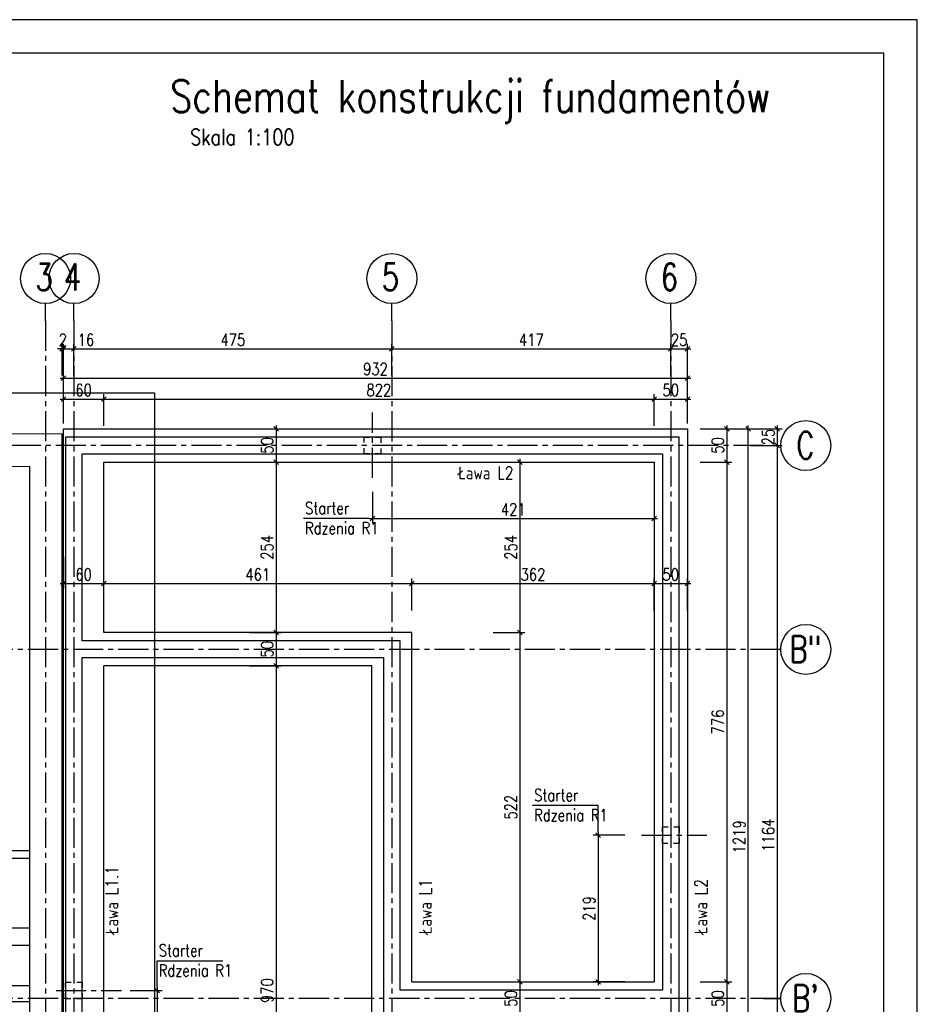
# Model space of a CAD drawing. Extents: x 335493 to 843864, y -123011 to -21739.
# Tile 13 of 28: x 364080 to 377493, y -43472 to -28763. Entities that reach past the tile are written whole.
import ezdxf
from ezdxf.enums import TextEntityAlignment as Align

# ---------------------------------------------------------------- set-up
doc = ezdxf.new("R2010")
doc.units = 0
doc.header["$LTSCALE"] = 600
doc.header["$MEASUREMENT"] = 0
doc.header["$PDMODE"] = 1
doc.linetypes.add('CENTER2', pattern=[1.125, 0.75, -0.125, 0.125, -0.125])
doc.linetypes.add('PRZERYWANA', pattern=[0.282222, 0.141111, -0.141111])
doc.layers.get('0').update_dxf_attribs({"linetype": 'CONTINUOUS'})
doc.layers.get('Defpoints').update_dxf_attribs({"linetype": 'CONTINUOUS'})
for name, color, linetype in [('11 - opisy TXT2', 4, 'CONTINUOUS'), ('111 - opisy TXT3', 2, 'CONTINUOUS'), ('2 - linie odniesienia opisy', 8, 'CONTINUOUS'), ('3 - linia 1', 1, 'CONTINUOUS'), ('33 - linia 2', 3, 'CONTINUOUS'), ('333 - linia 3', 5, 'CONTINUOUS'), ('44 - osie 2', 6, 'CENTER2'), ('555 - cienka przerywana 3', 1, 'PRZERYWANA')]:
    doc.layers.add(name, color=color, linetype=linetype)
doc.styles.add('TXT2', font='simplex.shx', dxfattribs={"width": 0.8, "height": 180})
doc.styles.add('TXT5', font='simplex.shx', dxfattribs={"width": 0.8, "height": 120})
doc.dimstyles.new('R1 - centymetry', dxfattribs={"dimtxt": 180, "dimasz": 70, "dimexe": 75, "dimexo": 75, "dimgap": 1.5, "dimtad": 0, "dimdec": 0, "dimlfac": 0.1, "dimzin": 0, "dimdsep": 46, "dimtxsty": 'TXT2', "dimblk1": 'OBLIQUE', "dimblk2": 'OBLIQUE', "dimsah": 1, "dimcen": -3, "dimdle": 50, "dimclrt": 4, "dimadec": 0, "dimazin": 0, "dimtfac": 0.75, "dimtdec": 0, "dimtix": 1, "dimtmove": 2, "dimatfit": 3, "dimldrblk": 'OBLIQUE', "dimfxl": 400, "dimfxlon": 1, "dimtvp": 0.75, "dimtolj": 1, "dimtzin": 0, "dimarcsym": 0})

# ---------------------------------------------------------------- blocks, each defined once
blk = doc.blocks.new('pozycja')
at = {"layer": '111 - opisy TXT3', "linetype": 'Continuous'}
blk.add_circle((63.2, -0.2), 37.4, dxfattribs=at)
at = {"layer": '2 - linie odniesienia opisy', "linetype": 'Continuous'}
blk.add_line((0, 0), (25.8, 0), dxfattribs=at)
at = {"layer": '111 - opisy TXT3', "linetype": 'Continuous', "style": 'TXT2', "width": 0.75}
blk.add_attdef('NR', text='', height=40, dxfattribs=at).set_placement((62.6, -19.8), align=Align.CENTER)
blk = doc.blocks.new('A$C75F72A73')
at = {"layer": '44 - osie 2'}
for p, q in [((21743, 2113), (21743, -15330)), ((22169, 2113), (22169, -15330)), ((26919, 2112), (26919, -15331)), ((31088, 2113), (31088, -15330)), ((32474, 251), (21213, 251)), ((32732, -2796), (20807, -2796)), ((32732, -8012), (20807, -8012))]:
    blk.add_line(p, q, dxfattribs=at)
at = {"layer": '2 - linie odniesienia opisy'}
ref = blk.add_blockref('pozycja', (21743, 2113), dxfattribs=dict(at, xscale=10, yscale=10, zscale=10, rotation=90))
ref.add_attrib('NR', '3', dxfattribs={"layer": '111 - opisy TXT3', "linetype": 'Continuous', "height": 400, "style": 'TXT2', "width": 0.75}).set_placement((21723, 2568), align=Align.CENTER)
ref = blk.add_blockref('pozycja', (22169, 2113), dxfattribs=dict(at, xscale=10, yscale=10, zscale=10, rotation=90))
ref.add_attrib('NR', '4', dxfattribs={"layer": '111 - opisy TXT3', "linetype": 'Continuous', "height": 400, "style": 'TXT2', "width": 0.75}).set_placement((22150, 2568), align=Align.CENTER)
ref = blk.add_blockref('pozycja', (26919, 2112), dxfattribs=dict(at, xscale=10, yscale=10, zscale=10, rotation=90))
ref.add_attrib('NR', '5', dxfattribs={"layer": '111 - opisy TXT3', "linetype": 'Continuous', "height": 400, "style": 'TXT2', "width": 0.75}).set_placement((26900, 2567), align=Align.CENTER)
ref = blk.add_blockref('pozycja', (31088, 2113), dxfattribs=dict(at, xscale=10, yscale=10, zscale=10, rotation=90))
ref.add_attrib('NR', '6', dxfattribs={"layer": '111 - opisy TXT3', "linetype": 'Continuous', "height": 400, "style": 'TXT2', "width": 0.75}).set_placement((31069, 2568), align=Align.CENTER)
at = {"layer": '2 - linie odniesienia opisy', "xscale": 10, "yscale": 10, "zscale": 10}
for p, values in [((32474, 251), {'NR': 'C'}), ((32474, -2794), {'NR': 'B"'}), ((32474, -8009), {'NR': "B'"})]:
    blk.add_blockref('pozycja', p, dxfattribs=at).add_auto_attribs(values)
blk = doc.blocks.new('A$C4A78484E')
at = {"layer": '3 - linia 1'}
blk.add_lwpolyline([(28161, -6673), (28732, -6670), (28732, -14925), (29221, -14925), (29221, -6185), (28161, -6190), (28161, -6673)], close=True, dxfattribs=at)
at = {"layer": '33 - linia 2'}
blk.add_lwpolyline([(25931, -13565), (28732, -13565), (28732, -13830), (25931, -13830)], close=True, dxfattribs=at)
blk = doc.blocks.new('_OBLIQUE')
at = {"color": 0, "linetype": 'ByBlock'}
blk.add_line((-0.5, -0.5), (0.5, 0.5), dxfattribs=at)
blk = doc.blocks.new('*D95')
at = {"layer": '2 - linie odniesienia opisy', "color": 0, "lineweight": -2, "transparency": 16777216}
for p, q in [((364735, -34798), (364735, -34356)), ((365335, -34831), (365335, -34356)), ((364685, -34431), (365385, -34431))]:
    blk.add_line(p, q, dxfattribs=at)
at = {"layer": 'Defpoints', "color": 0, "transparency": 16777216}
for p in [(365335, -34431), (364735, -34873), (365335, -35373)]:
    blk.add_point(p, dxfattribs=at)
at = {"layer": '2 - linie odniesienia opisy', "color": 0, "lineweight": -2, "transparency": 16777216, "xscale": 70, "yscale": 70, "zscale": 70, "rotation": 180}
blk.add_blockref('_OBLIQUE', (364735, -34431), dxfattribs=at)
at = {"layer": '2 - linie odniesienia opisy', "color": 0, "lineweight": -2, "transparency": 16777216, "xscale": 70, "yscale": 70, "zscale": 70}
blk.add_blockref('_OBLIQUE', (365335, -34431), dxfattribs=at)
at = {"layer": '2 - linie odniesienia opisy', "color": 4, "transparency": 16777216, "insert": (365035, -34296), "char_height": 180, "attachment_point": 5, "style": 'TXT2'}
blk.add_mtext('\\A1;60', dxfattribs=at)
blk = doc.blocks.new('*D96')
at = {"layer": '2 - linie odniesienia opisy', "color": 0, "lineweight": -2, "transparency": 16777216}
for p, q in [((365335, -34831), (365335, -34356)), ((373559, -34831), (373559, -34356)), ((365285, -34431), (373609, -34431))]:
    blk.add_line(p, q, dxfattribs=at)
at = {"layer": 'Defpoints', "color": 0, "transparency": 16777216}
for p in [(373559, -34431), (365335, -35373), (373559, -35373)]:
    blk.add_point(p, dxfattribs=at)
at = {"layer": '2 - linie odniesienia opisy', "color": 0, "lineweight": -2, "transparency": 16777216, "xscale": 70, "yscale": 70, "zscale": 70, "rotation": 180}
blk.add_blockref('_OBLIQUE', (365335, -34431), dxfattribs=at)
at = {"layer": '2 - linie odniesienia opisy', "color": 0, "lineweight": -2, "transparency": 16777216, "xscale": 70, "yscale": 70, "zscale": 70}
blk.add_blockref('_OBLIQUE', (373559, -34431), dxfattribs=at)
at = {"layer": '2 - linie odniesienia opisy', "color": 4, "transparency": 16777216, "insert": (369447, -34296), "char_height": 180, "attachment_point": 5, "style": 'TXT2'}
blk.add_mtext('\\A1;822', dxfattribs=at)
blk = doc.blocks.new('*D97')
at = {"layer": '2 - linie odniesienia opisy', "color": 0, "lineweight": -2, "transparency": 16777216}
for p, q in [((373559, -34831), (373559, -34356)), ((374059, -34798), (374059, -34356)), ((373509, -34431), (374109, -34431))]:
    blk.add_line(p, q, dxfattribs=at)
at = {"layer": 'Defpoints', "color": 0, "transparency": 16777216}
for p in [(374059, -34431), (374059, -34873), (373559, -35373)]:
    blk.add_point(p, dxfattribs=at)
at = {"layer": '2 - linie odniesienia opisy', "color": 0, "lineweight": -2, "transparency": 16777216, "xscale": 70, "yscale": 70, "zscale": 70, "rotation": 180}
blk.add_blockref('_OBLIQUE', (373559, -34431), dxfattribs=at)
at = {"layer": '2 - linie odniesienia opisy', "color": 0, "lineweight": -2, "transparency": 16777216, "xscale": 70, "yscale": 70, "zscale": 70}
blk.add_blockref('_OBLIQUE', (374059, -34431), dxfattribs=at)
at = {"layer": '2 - linie odniesienia opisy', "color": 4, "transparency": 16777216, "insert": (373809, -34296), "char_height": 180, "attachment_point": 5, "style": 'TXT2'}
blk.add_mtext('\\A1;50', dxfattribs=at)
blk = doc.blocks.new('*D98')
at = {"layer": '2 - linie odniesienia opisy', "color": 0, "lineweight": -2, "transparency": 16777216}
for p, q in [((364685, -34116), (374109, -34116)), ((364735, -34516), (364735, -34041)), ((374059, -34516), (374059, -34041))]:
    blk.add_line(p, q, dxfattribs=at)
at = {"layer": 'Defpoints', "color": 0, "transparency": 16777216}
for p in [(374059, -34116), (364735, -34873), (374059, -34873)]:
    blk.add_point(p, dxfattribs=at)
at = {"layer": '2 - linie odniesienia opisy', "color": 0, "lineweight": -2, "transparency": 16777216, "xscale": 70, "yscale": 70, "zscale": 70, "rotation": 180}
blk.add_blockref('_OBLIQUE', (364735, -34116), dxfattribs=at)
at = {"layer": '2 - linie odniesienia opisy', "color": 0, "lineweight": -2, "transparency": 16777216, "xscale": 70, "yscale": 70, "zscale": 70}
blk.add_blockref('_OBLIQUE', (374059, -34116), dxfattribs=at)
at = {"layer": '2 - linie odniesienia opisy', "color": 4, "transparency": 16777216, "insert": (369397, -33981), "char_height": 180, "attachment_point": 5, "style": 'TXT2'}
blk.add_mtext('\\A1;932', dxfattribs=at)
blk = doc.blocks.new('*D99')
at = {"layer": '2 - linie odniesienia opisy', "color": 0, "lineweight": -2, "transparency": 16777216}
for p, q in [((364714, -33680), (364644, -33680)), ((364714, -34080), (364714, -33605)), ((364714, -33680), (364735, -33680)), ((364735, -34080), (364735, -33605)), ((364735, -33680), (364805, -33680))]:
    blk.add_line(p, q, dxfattribs=at)
at = {"layer": 'Defpoints', "color": 0, "transparency": 16777216}
for p in [(364735, -33680), (364714, -34948), (364735, -34873)]:
    blk.add_point(p, dxfattribs=at)
at = {"layer": '2 - linie odniesienia opisy', "color": 0, "lineweight": -2, "transparency": 16777216, "xscale": 70, "yscale": 70, "zscale": 70}
blk.add_blockref('_OBLIQUE', (364714, -33680), dxfattribs=at)
at = {"layer": '2 - linie odniesienia opisy', "color": 0, "lineweight": -2, "transparency": 16777216, "xscale": 70, "yscale": 70, "zscale": 70, "rotation": 180}
blk.add_blockref('_OBLIQUE', (364735, -33680), dxfattribs=at)
at = {"layer": '2 - linie odniesienia opisy', "color": 4, "transparency": 16777216, "insert": (364725, -33545), "char_height": 180, "attachment_point": 5, "style": 'TXT2'}
blk.add_mtext('\\A1;2', dxfattribs=at)
blk = doc.blocks.new('*D100')
at = {"layer": '2 - linie odniesienia opisy', "color": 0, "lineweight": -2, "transparency": 16777216}
for p, q in [((364685, -33680), (364940, -33680)), ((364735, -34080), (364735, -33605)), ((364890, -34080), (364890, -33605))]:
    blk.add_line(p, q, dxfattribs=at)
at = {"layer": 'Defpoints', "color": 0, "transparency": 16777216}
for p in [(364890, -33680), (364735, -34873), (364890, -34998)]:
    blk.add_point(p, dxfattribs=at)
at = {"layer": '2 - linie odniesienia opisy', "color": 0, "lineweight": -2, "transparency": 16777216, "xscale": 70, "yscale": 70, "zscale": 70, "rotation": 180}
blk.add_blockref('_OBLIQUE', (364735, -33680), dxfattribs=at)
at = {"layer": '2 - linie odniesienia opisy', "color": 0, "lineweight": -2, "transparency": 16777216, "xscale": 70, "yscale": 70, "zscale": 70}
blk.add_blockref('_OBLIQUE', (364890, -33680), dxfattribs=at)
at = {"layer": '2 - linie odniesienia opisy', "color": 4, "transparency": 16777216, "insert": (365070, -33545), "char_height": 180, "attachment_point": 5, "style": 'TXT2'}
blk.add_mtext('\\A1;16', dxfattribs=at)
blk = doc.blocks.new('*D101')
at = {"layer": '2 - linie odniesienia opisy', "color": 0, "lineweight": -2, "transparency": 16777216}
for p, q in [((364840, -33680), (369690, -33680)), ((364890, -34080), (364890, -33605)), ((369640, -34080), (369640, -33605))]:
    blk.add_line(p, q, dxfattribs=at)
at = {"layer": 'Defpoints', "color": 0, "transparency": 16777216}
for p in [(369640, -33680), (364890, -34998), (369640, -34998)]:
    blk.add_point(p, dxfattribs=at)
at = {"layer": '2 - linie odniesienia opisy', "color": 0, "lineweight": -2, "transparency": 16777216, "xscale": 70, "yscale": 70, "zscale": 70, "rotation": 180}
blk.add_blockref('_OBLIQUE', (364890, -33680), dxfattribs=at)
at = {"layer": '2 - linie odniesienia opisy', "color": 0, "lineweight": -2, "transparency": 16777216, "xscale": 70, "yscale": 70, "zscale": 70}
blk.add_blockref('_OBLIQUE', (369640, -33680), dxfattribs=at)
at = {"layer": '2 - linie odniesienia opisy', "color": 4, "transparency": 16777216, "insert": (367265, -33545), "char_height": 180, "attachment_point": 5, "style": 'TXT2'}
blk.add_mtext('\\A1;475', dxfattribs=at)
blk = doc.blocks.new('*D102')
at = {"layer": '2 - linie odniesienia opisy', "color": 0, "lineweight": -2, "transparency": 16777216}
for p, q in [((369590, -33680), (373859, -33680)), ((369640, -34080), (369640, -33605)), ((373809, -34080), (373809, -33605))]:
    blk.add_line(p, q, dxfattribs=at)
at = {"layer": 'Defpoints', "color": 0, "transparency": 16777216}
for p in [(373809, -33680), (369640, -34998), (373809, -34873)]:
    blk.add_point(p, dxfattribs=at)
at = {"layer": '2 - linie odniesienia opisy', "color": 0, "lineweight": -2, "transparency": 16777216, "xscale": 70, "yscale": 70, "zscale": 70, "rotation": 180}
blk.add_blockref('_OBLIQUE', (369640, -33680), dxfattribs=at)
at = {"layer": '2 - linie odniesienia opisy', "color": 0, "lineweight": -2, "transparency": 16777216, "xscale": 70, "yscale": 70, "zscale": 70}
blk.add_blockref('_OBLIQUE', (373809, -33680), dxfattribs=at)
at = {"layer": '2 - linie odniesienia opisy', "color": 4, "transparency": 16777216, "insert": (371725, -33545), "char_height": 180, "attachment_point": 5, "style": 'TXT2'}
blk.add_mtext('\\A1;417', dxfattribs=at)
blk = doc.blocks.new('*D103')
at = {"layer": '2 - linie odniesienia opisy', "color": 0, "lineweight": -2, "transparency": 16777216}
for p, q in [((373759, -33680), (374109, -33680)), ((373809, -34080), (373809, -33605)), ((374059, -34080), (374059, -33605))]:
    blk.add_line(p, q, dxfattribs=at)
at = {"layer": 'Defpoints', "color": 0, "transparency": 16777216}
for p in [(374059, -33680), (373809, -34873), (374059, -34873)]:
    blk.add_point(p, dxfattribs=at)
at = {"layer": '2 - linie odniesienia opisy', "color": 0, "lineweight": -2, "transparency": 16777216, "xscale": 70, "yscale": 70, "zscale": 70, "rotation": 180}
blk.add_blockref('_OBLIQUE', (373809, -33680), dxfattribs=at)
at = {"layer": '2 - linie odniesienia opisy', "color": 0, "lineweight": -2, "transparency": 16777216, "xscale": 70, "yscale": 70, "zscale": 70}
blk.add_blockref('_OBLIQUE', (374059, -33680), dxfattribs=at)
at = {"layer": '2 - linie odniesienia opisy', "color": 4, "transparency": 16777216, "insert": (373934, -33545), "char_height": 180, "attachment_point": 5, "style": 'TXT2'}
blk.add_mtext('\\A1;25', dxfattribs=at)
blk = doc.blocks.new('*D104')
at = {"layer": '2 - linie odniesienia opisy', "color": 0, "lineweight": -2, "transparency": 16777216}
for p, q in [((374646, -34823), (374646, -35423)), ((374246, -34873), (374721, -34873)), ((374246, -35373), (374721, -35373))]:
    blk.add_line(p, q, dxfattribs=at)
at = {"layer": 'Defpoints', "color": 0, "transparency": 16777216}
for p in [(374059, -34873), (373559, -35373), (374646, -35373)]:
    blk.add_point(p, dxfattribs=at)
at = {"layer": '2 - linie odniesienia opisy', "color": 0, "lineweight": -2, "transparency": 16777216, "xscale": 70, "yscale": 70, "zscale": 70}
for p, rotation in [((374646, -34873), 90), ((374646, -35373), 270)]:
    blk.add_blockref('_OBLIQUE', p, dxfattribs=dict(at, rotation=rotation))
at = {"layer": '2 - linie odniesienia opisy', "color": 4, "transparency": 16777216, "insert": (374511, -35123), "char_height": 180, "attachment_point": 5, "rotation": 90, "style": 'TXT2'}
blk.add_mtext('\\A1;50', dxfattribs=at)
blk = doc.blocks.new('*D105')
at = {"layer": '2 - linie odniesienia opisy', "color": 0, "lineweight": -2, "transparency": 16777216}
for p, q in [((374246, -35373), (374721, -35373)), ((374646, -35323), (374646, -43186)), ((374246, -43136), (374721, -43136))]:
    blk.add_line(p, q, dxfattribs=at)
at = {"layer": 'Defpoints', "color": 0, "transparency": 16777216}
for p in [(373559, -35373), (373559, -43136), (374646, -43136)]:
    blk.add_point(p, dxfattribs=at)
at = {"layer": '2 - linie odniesienia opisy', "color": 0, "lineweight": -2, "transparency": 16777216, "xscale": 70, "yscale": 70, "zscale": 70}
for p, rotation in [((374646, -35373), 90), ((374646, -43136), 270)]:
    blk.add_blockref('_OBLIQUE', p, dxfattribs=dict(at, rotation=rotation))
at = {"layer": '2 - linie odniesienia opisy', "color": 4, "transparency": 16777216, "insert": (374511, -39255), "char_height": 180, "attachment_point": 5, "rotation": 90, "style": 'TXT2'}
blk.add_mtext('\\A1;776', dxfattribs=at)
blk = doc.blocks.new('*D106')
at = {"layer": '2 - linie odniesienia opisy', "color": 0, "lineweight": -2, "transparency": 16777216}
for p, q in [((374646, -43086), (374646, -43686)), ((374246, -43136), (374721, -43136)), ((374246, -43636), (374721, -43636))]:
    blk.add_line(p, q, dxfattribs=at)
at = {"layer": 'Defpoints', "color": 0, "transparency": 16777216}
for p in [(373559, -43136), (373559, -43636), (374646, -43636)]:
    blk.add_point(p, dxfattribs=at)
at = {"layer": '2 - linie odniesienia opisy', "color": 0, "lineweight": -2, "transparency": 16777216, "xscale": 70, "yscale": 70, "zscale": 70}
for p, rotation in [((374646, -43136), 90), ((374646, -43636), 270)]:
    blk.add_blockref('_OBLIQUE', p, dxfattribs=dict(at, rotation=rotation))
at = {"layer": '2 - linie odniesienia opisy', "color": 4, "transparency": 16777216, "insert": (374511, -43386), "char_height": 180, "attachment_point": 5, "rotation": 90, "style": 'TXT2'}
blk.add_mtext('\\A1;50', dxfattribs=at)
blk = doc.blocks.new('*D109')
at = {"layer": '2 - linie odniesienia opisy', "color": 0, "lineweight": -2, "transparency": 16777216}
for p, q in [((374967, -47116), (374967, -34823)), ((374567, -34873), (375042, -34873)), ((374567, -47066), (375042, -47066))]:
    blk.add_line(p, q, dxfattribs=at)
at = {"layer": 'Defpoints', "color": 0, "transparency": 16777216}
for p in [(374059, -34873), (374967, -34873), (374059, -47066)]:
    blk.add_point(p, dxfattribs=at)
at = {"layer": '2 - linie odniesienia opisy', "color": 0, "lineweight": -2, "transparency": 16777216, "xscale": 70, "yscale": 70, "zscale": 70}
for p, rotation in [((374967, -34873), 90), ((374967, -47066), 270)]:
    blk.add_blockref('_OBLIQUE', p, dxfattribs=dict(at, rotation=rotation))
at = {"layer": '2 - linie odniesienia opisy', "color": 4, "transparency": 16777216, "insert": (374832, -40970), "char_height": 180, "attachment_point": 5, "rotation": 90, "style": 'TXT2'}
blk.add_mtext('\\A1;1219', dxfattribs=at)
blk = doc.blocks.new('*D110')
at = {"layer": '2 - linie odniesienia opisy', "color": 0, "lineweight": -2, "transparency": 16777216}
for p, q in [((375401, -34823), (375401, -35173)), ((375001, -34873), (375476, -34873)), ((375001, -35123), (375476, -35123))]:
    blk.add_line(p, q, dxfattribs=at)
at = {"layer": 'Defpoints', "color": 0, "transparency": 16777216}
for p in [(374059, -34873), (374059, -35123), (375401, -35123)]:
    blk.add_point(p, dxfattribs=at)
at = {"layer": '2 - linie odniesienia opisy', "color": 0, "lineweight": -2, "transparency": 16777216, "xscale": 70, "yscale": 70, "zscale": 70}
for p, rotation in [((375401, -34873), 90), ((375401, -35123), 270)]:
    blk.add_blockref('_OBLIQUE', p, dxfattribs=dict(at, rotation=rotation))
at = {"layer": '2 - linie odniesienia opisy', "color": 4, "transparency": 16777216, "insert": (375266, -34998), "char_height": 180, "attachment_point": 5, "rotation": 90, "style": 'TXT2'}
blk.add_mtext('\\A1;25', dxfattribs=at)
blk = doc.blocks.new('*D111')
at = {"layer": '2 - linie odniesienia opisy', "color": 0, "lineweight": -2, "transparency": 16777216}
for p, q in [((375001, -35123), (375476, -35123)), ((375401, -35073), (375401, -46816)), ((375001, -46766), (375476, -46766))]:
    blk.add_line(p, q, dxfattribs=at)
at = {"layer": 'Defpoints', "color": 0, "transparency": 16777216}
for p in [(374059, -35123), (374059, -46766), (375401, -46766)]:
    blk.add_point(p, dxfattribs=at)
at = {"layer": '2 - linie odniesienia opisy', "color": 0, "lineweight": -2, "transparency": 16777216, "xscale": 70, "yscale": 70, "zscale": 70}
for p, rotation in [((375401, -35123), 90), ((375401, -46766), 270)]:
    blk.add_blockref('_OBLIQUE', p, dxfattribs=dict(at, rotation=rotation))
at = {"layer": '2 - linie odniesienia opisy', "color": 4, "transparency": 16777216, "insert": (375266, -40945), "char_height": 180, "attachment_point": 5, "rotation": 90, "style": 'TXT2'}
blk.add_mtext('\\A1;1164', dxfattribs=at)
blk = doc.blocks.new('*D129')
at = {"layer": '2 - linie odniesienia opisy', "color": 0, "lineweight": -2, "transparency": 16777216}
for p, q in [((367913, -34823), (367913, -35423)), ((367513, -34873), (367988, -34873)), ((367513, -35373), (367988, -35373))]:
    blk.add_line(p, q, dxfattribs=at)
at = {"layer": 'Defpoints', "color": 0, "transparency": 16777216}
for p in [(364735, -34873), (365335, -35373), (367913, -35373)]:
    blk.add_point(p, dxfattribs=at)
at = {"layer": '2 - linie odniesienia opisy', "color": 0, "lineweight": -2, "transparency": 16777216, "xscale": 70, "yscale": 70, "zscale": 70}
for p, rotation in [((367913, -34873), 90), ((367913, -35373), 270)]:
    blk.add_blockref('_OBLIQUE', p, dxfattribs=dict(at, rotation=rotation))
at = {"layer": '2 - linie odniesienia opisy', "color": 4, "transparency": 16777216, "insert": (367778, -35123), "char_height": 180, "attachment_point": 5, "rotation": 90, "style": 'TXT2'}
blk.add_mtext('\\A1;50', dxfattribs=at)
blk = doc.blocks.new('*D130')
at = {"layer": '2 - linie odniesienia opisy', "color": 0, "lineweight": -2, "transparency": 16777216}
for p, q in [((367513, -35373), (367988, -35373)), ((367913, -35323), (367913, -37968)), ((367513, -37918), (367988, -37918))]:
    blk.add_line(p, q, dxfattribs=at)
at = {"layer": 'Defpoints', "color": 0, "transparency": 16777216}
for p in [(365335, -35373), (365335, -37918), (367913, -37918)]:
    blk.add_point(p, dxfattribs=at)
at = {"layer": '2 - linie odniesienia opisy', "color": 0, "lineweight": -2, "transparency": 16777216, "xscale": 70, "yscale": 70, "zscale": 70}
for p, rotation in [((367913, -35373), 90), ((367913, -37918), 270)]:
    blk.add_blockref('_OBLIQUE', p, dxfattribs=dict(at, rotation=rotation))
at = {"layer": '2 - linie odniesienia opisy', "color": 4, "transparency": 16777216, "insert": (367778, -36645), "char_height": 180, "attachment_point": 5, "rotation": 90, "style": 'TXT2'}
blk.add_mtext('\\A1;254', dxfattribs=at)
blk = doc.blocks.new('*D131')
at = {"layer": '2 - linie odniesienia opisy', "color": 0, "lineweight": -2, "transparency": 16777216}
for p, q in [((367513, -37918), (367988, -37918)), ((367913, -37868), (367913, -38468)), ((367513, -38418), (367988, -38418))]:
    blk.add_line(p, q, dxfattribs=at)
at = {"layer": 'Defpoints', "color": 0, "transparency": 16777216}
for p in [(365335, -37918), (365335, -38418), (367913, -38418)]:
    blk.add_point(p, dxfattribs=at)
at = {"layer": '2 - linie odniesienia opisy', "color": 0, "lineweight": -2, "transparency": 16777216, "xscale": 70, "yscale": 70, "zscale": 70}
for p, rotation in [((367913, -37918), 90), ((367913, -38418), 270)]:
    blk.add_blockref('_OBLIQUE', p, dxfattribs=dict(at, rotation=rotation))
at = {"layer": '2 - linie odniesienia opisy', "color": 4, "transparency": 16777216, "insert": (367778, -38168), "char_height": 180, "attachment_point": 5, "rotation": 90, "style": 'TXT2'}
blk.add_mtext('\\A1;50', dxfattribs=at)
blk = doc.blocks.new('*D132')
at = {"layer": '2 - linie odniesienia opisy', "color": 0, "lineweight": -2, "transparency": 16777216}
for p, q in [((367913, -38368), (367913, -48166)), ((367513, -38418), (367988, -38418)), ((367513, -48116), (367988, -48116))]:
    blk.add_line(p, q, dxfattribs=at)
at = {"layer": 'Defpoints', "color": 0, "transparency": 16777216}
for p in [(365335, -38418), (365335, -48116), (367913, -48116)]:
    blk.add_point(p, dxfattribs=at)
at = {"layer": '2 - linie odniesienia opisy', "color": 0, "lineweight": -2, "transparency": 16777216, "xscale": 70, "yscale": 70, "zscale": 70}
for p, rotation in [((367913, -38418), 90), ((367913, -48116), 270)]:
    blk.add_blockref('_OBLIQUE', p, dxfattribs=dict(at, rotation=rotation))
at = {"layer": '2 - linie odniesienia opisy', "color": 4, "transparency": 16777216, "insert": (367778, -43267), "char_height": 180, "attachment_point": 5, "rotation": 90, "style": 'TXT2'}
blk.add_mtext('\\A1;970', dxfattribs=at)
blk = doc.blocks.new('*D134')
at = {"layer": '2 - linie odniesienia opisy', "color": 0, "lineweight": -2, "transparency": 16777216}
for p, q in [((371155, -35373), (371630, -35373)), ((371555, -35323), (371555, -37968)), ((371155, -37918), (371630, -37918))]:
    blk.add_line(p, q, dxfattribs=at)
at = {"layer": 'Defpoints', "color": 0, "transparency": 16777216}
for p in [(369640, -35373), (369640, -37918), (371555, -37918)]:
    blk.add_point(p, dxfattribs=at)
at = {"layer": '2 - linie odniesienia opisy', "color": 0, "lineweight": -2, "transparency": 16777216, "xscale": 70, "yscale": 70, "zscale": 70}
for p, rotation in [((371555, -35373), 90), ((371555, -37918), 270)]:
    blk.add_blockref('_OBLIQUE', p, dxfattribs=dict(at, rotation=rotation))
at = {"layer": '2 - linie odniesienia opisy', "color": 4, "transparency": 16777216, "insert": (371420, -36645), "char_height": 180, "attachment_point": 5, "rotation": 90, "style": 'TXT2'}
blk.add_mtext('\\A1;254', dxfattribs=at)
blk = doc.blocks.new('*D135')
at = {"layer": '2 - linie odniesienia opisy', "color": 0, "lineweight": -2, "transparency": 16777216}
for p, q in [((371155, -37918), (371630, -37918)), ((371555, -37868), (371555, -43186)), ((371155, -43136), (371630, -43136))]:
    blk.add_line(p, q, dxfattribs=at)
at = {"layer": 'Defpoints', "color": 0, "transparency": 16777216}
for p in [(369640, -37918), (369940, -43136), (371555, -43136)]:
    blk.add_point(p, dxfattribs=at)
at = {"layer": '2 - linie odniesienia opisy', "color": 0, "lineweight": -2, "transparency": 16777216, "xscale": 70, "yscale": 70, "zscale": 70}
for p, rotation in [((371555, -37918), 90), ((371555, -43136), 270)]:
    blk.add_blockref('_OBLIQUE', p, dxfattribs=dict(at, rotation=rotation))
at = {"layer": '2 - linie odniesienia opisy', "color": 4, "transparency": 16777216, "insert": (371420, -40527), "char_height": 180, "attachment_point": 5, "rotation": 90, "style": 'TXT2'}
blk.add_mtext('\\A1;522', dxfattribs=at)
blk = doc.blocks.new('*D136')
at = {"layer": '2 - linie odniesienia opisy', "color": 0, "lineweight": -2, "transparency": 16777216}
for p, q in [((371555, -43086), (371555, -43686)), ((371155, -43136), (371630, -43136)), ((371155, -43636), (371630, -43636))]:
    blk.add_line(p, q, dxfattribs=at)
at = {"layer": 'Defpoints', "color": 0, "transparency": 16777216}
for p in [(369940, -43136), (369940, -43636), (371555, -43636)]:
    blk.add_point(p, dxfattribs=at)
at = {"layer": '2 - linie odniesienia opisy', "color": 0, "lineweight": -2, "transparency": 16777216, "xscale": 70, "yscale": 70, "zscale": 70}
for p, rotation in [((371555, -43136), 90), ((371555, -43636), 270)]:
    blk.add_blockref('_OBLIQUE', p, dxfattribs=dict(at, rotation=rotation))
at = {"layer": '2 - linie odniesienia opisy', "color": 4, "transparency": 16777216, "insert": (371420, -43386), "char_height": 180, "attachment_point": 5, "rotation": 90, "style": 'TXT2'}
blk.add_mtext('\\A1;50', dxfattribs=at)
blk = doc.blocks.new('*D139')
at = {"layer": '2 - linie odniesienia opisy', "color": 0, "lineweight": -2, "transparency": 16777216}
for p, q in [((364735, -36787), (364735, -37262)), ((364685, -37187), (365385, -37187)), ((365335, -37587), (365335, -37112))]:
    blk.add_line(p, q, dxfattribs=at)
at = {"layer": 'Defpoints', "color": 0, "transparency": 16777216}
for p in [(364735, -34873), (365335, -37187), (365335, -37918)]:
    blk.add_point(p, dxfattribs=at)
at = {"layer": '2 - linie odniesienia opisy', "color": 0, "lineweight": -2, "transparency": 16777216, "xscale": 70, "yscale": 70, "zscale": 70, "rotation": 180}
blk.add_blockref('_OBLIQUE', (364735, -37187), dxfattribs=at)
at = {"layer": '2 - linie odniesienia opisy', "color": 0, "lineweight": -2, "transparency": 16777216, "xscale": 70, "yscale": 70, "zscale": 70}
blk.add_blockref('_OBLIQUE', (365335, -37187), dxfattribs=at)
at = {"layer": '2 - linie odniesienia opisy', "color": 4, "transparency": 16777216, "insert": (365035, -37052), "char_height": 180, "attachment_point": 5, "style": 'TXT2'}
blk.add_mtext('\\A1;60', dxfattribs=at)
blk = doc.blocks.new('*D140')
at = {"layer": '2 - linie odniesienia opisy', "color": 0, "lineweight": -2, "transparency": 16777216}
for p, q in [((365285, -37187), (369990, -37187)), ((365335, -37587), (365335, -37112)), ((369940, -37587), (369940, -37112))]:
    blk.add_line(p, q, dxfattribs=at)
at = {"layer": 'Defpoints', "color": 0, "transparency": 16777216}
for p in [(369940, -37187), (365335, -37918), (369940, -37918)]:
    blk.add_point(p, dxfattribs=at)
at = {"layer": '2 - linie odniesienia opisy', "color": 0, "lineweight": -2, "transparency": 16777216, "xscale": 70, "yscale": 70, "zscale": 70, "rotation": 180}
blk.add_blockref('_OBLIQUE', (365335, -37187), dxfattribs=at)
at = {"layer": '2 - linie odniesienia opisy', "color": 0, "lineweight": -2, "transparency": 16777216, "xscale": 70, "yscale": 70, "zscale": 70}
blk.add_blockref('_OBLIQUE', (369940, -37187), dxfattribs=at)
at = {"layer": '2 - linie odniesienia opisy', "color": 4, "transparency": 16777216, "insert": (367638, -37052), "char_height": 180, "attachment_point": 5, "style": 'TXT2'}
blk.add_mtext('\\A1;461', dxfattribs=at)
blk = doc.blocks.new('*D141')
at = {"layer": '2 - linie odniesienia opisy', "color": 0, "lineweight": -2, "transparency": 16777216}
for p, q in [((369890, -37187), (373609, -37187)), ((369940, -37587), (369940, -37112)), ((373559, -37587), (373559, -37112))]:
    blk.add_line(p, q, dxfattribs=at)
at = {"layer": 'Defpoints', "color": 0, "transparency": 16777216}
for p in [(373559, -37187), (369940, -37918), (373559, -43136)]:
    blk.add_point(p, dxfattribs=at)
at = {"layer": '2 - linie odniesienia opisy', "color": 0, "lineweight": -2, "transparency": 16777216, "xscale": 70, "yscale": 70, "zscale": 70, "rotation": 180}
blk.add_blockref('_OBLIQUE', (369940, -37187), dxfattribs=at)
at = {"layer": '2 - linie odniesienia opisy', "color": 0, "lineweight": -2, "transparency": 16777216, "xscale": 70, "yscale": 70, "zscale": 70}
blk.add_blockref('_OBLIQUE', (373559, -37187), dxfattribs=at)
at = {"layer": '2 - linie odniesienia opisy', "color": 4, "transparency": 16777216, "insert": (371750, -37052), "char_height": 180, "attachment_point": 5, "style": 'TXT2'}
blk.add_mtext('\\A1;362', dxfattribs=at)
blk = doc.blocks.new('*D142')
at = {"layer": '2 - linie odniesienia opisy', "color": 0, "lineweight": -2, "transparency": 16777216}
for p, q in [((373509, -37187), (374109, -37187)), ((373559, -37587), (373559, -37112)), ((374059, -37587), (374059, -37112))]:
    blk.add_line(p, q, dxfattribs=at)
at = {"layer": 'Defpoints', "color": 0, "transparency": 16777216}
for p in [(374059, -37187), (373559, -43136), (374059, -43136)]:
    blk.add_point(p, dxfattribs=at)
at = {"layer": '2 - linie odniesienia opisy', "color": 0, "lineweight": -2, "transparency": 16777216, "xscale": 70, "yscale": 70, "zscale": 70, "rotation": 180}
blk.add_blockref('_OBLIQUE', (373559, -37187), dxfattribs=at)
at = {"layer": '2 - linie odniesienia opisy', "color": 0, "lineweight": -2, "transparency": 16777216, "xscale": 70, "yscale": 70, "zscale": 70}
blk.add_blockref('_OBLIQUE', (374059, -37187), dxfattribs=at)
at = {"layer": '2 - linie odniesienia opisy', "color": 4, "transparency": 16777216, "insert": (373809, -37052), "char_height": 180, "attachment_point": 5, "style": 'TXT2'}
blk.add_mtext('\\A1;50', dxfattribs=at)
blk = doc.blocks.new('*D143')
at = {"layer": '2 - linie odniesienia opisy', "color": 0, "lineweight": -2, "transparency": 16777216}
for p, q in [((373124, -40946), (372649, -40946)), ((372724, -40896), (372724, -43186)), ((373124, -43136), (372649, -43136))]:
    blk.add_line(p, q, dxfattribs=at)
at = {"layer": 'Defpoints', "color": 0, "transparency": 16777216}
for p in [(373559, -40946), (372724, -43136), (373559, -43136)]:
    blk.add_point(p, dxfattribs=at)
at = {"layer": '2 - linie odniesienia opisy', "color": 0, "lineweight": -2, "transparency": 16777216, "xscale": 70, "yscale": 70, "zscale": 70}
for p, rotation in [((372724, -40946), 90), ((372724, -43136), 270)]:
    blk.add_blockref('_OBLIQUE', p, dxfattribs=dict(at, rotation=rotation))
at = {"layer": '2 - linie odniesienia opisy', "color": 4, "transparency": 16777216, "insert": (372589, -42041), "char_height": 180, "attachment_point": 5, "rotation": 90, "style": 'TXT2'}
blk.add_mtext('\\A1;219', dxfattribs=at)
blk = doc.blocks.new('*D144')
at = {"layer": '2 - linie odniesienia opisy', "color": 0, "lineweight": -2, "transparency": 16777216}
for p, q in [((369350, -35814), (369350, -36289)), ((373559, -35814), (373559, -36289)), ((369300, -36214), (373609, -36214))]:
    blk.add_line(p, q, dxfattribs=at)
at = {"layer": 'Defpoints', "color": 0, "transparency": 16777216}
for p in [(369350, -35248), (373559, -35373), (373559, -36214)]:
    blk.add_point(p, dxfattribs=at)
at = {"layer": '2 - linie odniesienia opisy', "color": 0, "lineweight": -2, "transparency": 16777216, "xscale": 70, "yscale": 70, "zscale": 70, "rotation": 180}
blk.add_blockref('_OBLIQUE', (369350, -36214), dxfattribs=at)
at = {"layer": '2 - linie odniesienia opisy', "color": 0, "lineweight": -2, "transparency": 16777216, "xscale": 70, "yscale": 70, "zscale": 70}
blk.add_blockref('_OBLIQUE', (373559, -36214), dxfattribs=at)
at = {"layer": '2 - linie odniesienia opisy', "color": 4, "transparency": 16777216, "insert": (371455, -36079), "char_height": 180, "attachment_point": 5, "style": 'TXT2'}
blk.add_mtext('\\A1;421', dxfattribs=at)
blk = doc.blocks.new('*D145')
at = {"layer": '2 - linie odniesienia opisy', "color": 0, "lineweight": -2, "transparency": 16777216}
for p, q in [((366133, -43217), (366133, -48166)), ((365733, -43267), (366208, -43267)), ((365733, -48116), (366208, -48116))]:
    blk.add_line(p, q, dxfattribs=at)
at = {"layer": 'Defpoints', "color": 0, "transparency": 16777216}
for p in [(365015, -43267), (365335, -48116), (366133, -48116)]:
    blk.add_point(p, dxfattribs=at)
at = {"layer": '2 - linie odniesienia opisy', "color": 0, "lineweight": -2, "transparency": 16777216, "xscale": 70, "yscale": 70, "zscale": 70}
for p, rotation in [((366133, -43267), 90), ((366133, -48116), 270)]:
    blk.add_blockref('_OBLIQUE', p, dxfattribs=dict(at, rotation=rotation))
at = {"layer": '2 - linie odniesienia opisy', "color": 4, "transparency": 16777216, "insert": (365998, -45692), "char_height": 180, "attachment_point": 5, "rotation": 90, "style": 'TXT2'}
blk.add_mtext('\\A1;485', dxfattribs=at)

msp = doc.modelspace()

# ---------------------------------------------------------------- linework, layer by layer
at = {"layer": '111 - opisy TXT3'}
for points in [[(337993.4, -57963.1), (376993.4, -57963.1), (376993.4, -29263.1), (337993.4, -29263.1)], [(363521.5, -34339.4), (366095.6, -34339.4), (366095.6, -49138), (363521.5, -49138)]]:
    msp.add_lwpolyline(points, close=True, dxfattribs=at)
at = {"layer": '2 - linie odniesienia opisy'}
msp.add_lwpolyline([(335493.4, -58463.1), (377493.4, -58463.1), (377493.4, -28763.1), (335493.4, -28763.1)], close=True, dxfattribs=at)
for points in [[(369300.1, -36214.4), (369300.1, -36214.4), (368318.9, -36214.4)], [(372723.7, -40896.4), (372723.7, -40501.8), (371742.6, -40501.8)], [(366132.9, -43217.2), (366132.9, -42822.6), (367114, -42822.6)]]:
    msp.add_lwpolyline(points, dxfattribs=at)
at = {"layer": '33 - linia 2'}
for points in [[(364735.1, -34872.9), (374059.1, -34872.9), (374059.1, -47066.4), (369940.1, -47066.4), (369940.1, -48616.4), (364735.1, -48616.4)], [(362915.1, -41172.9), (364225.1, -41172.9), (364225.1, -41292.9), (362915.1, -41292.9)], [(361419.8, -43193), (364225.4, -43193), (364225.4, -43432.9), (361419.8, -43432.9)]]:
    msp.add_lwpolyline(points, close=True, dxfattribs=at)
for points in [[(365335.1, -37917.9), (365335.1, -35372.9), (373559.1, -35372.9), (373559.1, -43136.4)], [(369940.1, -43136.4), (369940.1, -37917.9), (365335.1, -37917.9)], [(369340.1, -46466.4), (369340.1, -38417.9), (365335.1, -38417.9)], [(369340.1, -46466.4), (369340.1, -48116.4), (365335.1, -48116.4), (365335.1, -38417.9)], [(369940.1, -43136.4), (373559.1, -43136.4)]]:
    msp.add_lwpolyline(points, dxfattribs=at)
at = {"layer": '333 - linia 3'}
for points in [[(364765.1, -34997.9), (364765.1, -48491.4), (369765.1, -48491.4), (369765.1, -46891.4), (373935.1, -46891.4), (373935.1, -34997.9), (364765.1, -34997.9)], [(365015.1, -35247.9), (373685.1, -35247.9), (373685.1, -43261.4), (369765.1, -43261.4), (369765.1, -38042.9), (365015.1, -38042.9)]]:
    msp.add_lwpolyline(points, close=True, dxfattribs=at)
msp.add_lwpolyline([(365015.1, -38292.9), (369515.1, -38292.9), (369515.1, -48241.4), (365015.1, -48241.4), (365015.1, -38292.9)], dxfattribs=at)
at = {"layer": '44 - osie 2'}
for points in [[(369351.1, -35607.7), (369351.1, -34632.6)], [(373373.3, -40946.4), (374348.4, -40946.4)], [(364624.6, -43267.2), (365599.7, -43267.2)]]:
    msp.add_lwpolyline(points, dxfattribs=at)
at = {"layer": '555 - cienka przerywana 3'}
for points in [[(369226.1, -34997.9), (369476.1, -34997.9), (369476.1, -35247.9), (369226.1, -35247.9)], [(373685.1, -40821.4), (373935.1, -40821.4), (373935.1, -41071.4), (373685.1, -41071.4)], [(364765.1, -43142.2), (365015.1, -43142.2), (365015.1, -43392.2), (364765.1, -43392.2)]]:
    msp.add_lwpolyline(points, close=True, dxfattribs=at)

# ---------------------------------------------------------------- block references
at = {"layer": '3 - linia 1'}
msp.add_blockref('A$C75F72A73', (342720.7, -35374.4), dxfattribs=at)
at = {"layer": '333 - linia 3'}
msp.add_blockref('A$C4A78484E', (335493.4, -28763.1), dxfattribs=at)

# ---------------------------------------------------------------- texts
at = {"layer": '11 - opisy TXT2', "style": 'TXT2', "width": 0.8}
msp.add_text('Skala 1:100', height=240, dxfattribs=at).set_placement((368184.5, -30635.8), align=Align.RIGHT)
msp.add_text('Ława L2', height=190, dxfattribs=at).set_placement((370630.9, -35629.2))
for s, p in [('Ława L1.1', (365553.2, -42427.1)), ('Ława L1', (370237.5, -42427.1)), ('Ława L2', (374356.5, -42427.1))]:
    msp.add_text(s, height=190, rotation=90, dxfattribs=at).set_placement(p)
at = {"layer": '11 - opisy TXT2', "char_height": 180, "attachment_point": 1, "style": 'TXT2'}
for insert in [(368343.4, -35969.2), (371767, -40256.6), (366157.3, -42577.3)]:
    msp.add_mtext_dynamic_manual_height_columns('Starter Rdzenia R1', width=1404.146, gutter_width=900, heights=[0], dxfattribs=dict(at, insert=insert))
at = {"layer": '111 - opisy TXT3', "style": 'TXT5', "width": 0.8}
msp.add_text('Schemat konstrukcji fundamentów', height=480, dxfattribs=at).set_placement((366329.8, -30145.1))

# ---------------------------------------------------------------- dimensions: what is measured, and where the dimension line sits
at = {"layer": '2 - linie odniesienia opisy'}
for base, p1, p2, picture, middle in [((364735.1, -33679.7), (364714.4, -34947.9), (364735.1, -34872.9), '*D99', (364724.7, -33544.7)), ((369640.1, -33679.7), (364890.1, -34997.9), (369640.1, -34997.9), '*D101', (367265.1, -33544.7)), ((373809.1, -33679.7), (369640.1, -34997.9), (373809.1, -34872.9), '*D102', (371724.6, -33544.7)), ((374059.1, -33679.7), (373809.1, -34872.9), (374059.1, -34872.9), '*D103', (373934.1, -33544.7)), ((374059.1, -34116.3), (364735.1, -34872.9), (374059.1, -34872.9), '*D98', (369397.1, -33981.3)), ((365335.1, -34430.9), (364735.1, -34872.9), (365335.1, -35372.9), '*D95', (365035.1, -34295.9)), ((373559.1, -34430.9), (365335.1, -35372.9), (373559.1, -35372.9), '*D96', (369447.1, -34295.9)), ((374059.1, -34430.9), (373559.1, -35372.9), (374059.1, -34872.9), '*D97', (373809.1, -34295.9)), ((365335.1, -37187.3), (364735.1, -34872.9), (365335.1, -37917.9), '*D139', (365035.1, -37052.3)), ((373559.1, -36214.4), (369350.1, -35247.9), (373559.1, -35372.9), '*D144', (371454.6, -36079.4)), ((369940.0833583, -37187.2801209), (365335.0833583, -37917.8957783), (369940.0833583, -37917.8957783), '*D140', (367637.5833583, -37052.2801209)), ((373559.1, -37187.3), (369940.1, -37917.9), (373559.1, -43136.4), '*D141', (371749.6, -37052.3)), ((374059.1, -37187.3), (373559.1, -43136.4), (374059.1, -43136.4), '*D142', (373809.1, -37052.3))]:
    dim = msp.add_linear_dim(base=base, p1=p1, p2=p2, dimstyle='R1 - centymetry', dxfattribs=at)
    dim.commit()
    dim.dimension.update_dxf_attribs({"geometry": picture, "text_midpoint": middle})
dim = msp.add_linear_dim(base=(364890.0833583, -33679.7278064), p1=(364735.0833583, -34872.8972932), p2=(364890.0833583, -34997.8972932), dimstyle='R1 - centymetry', dxfattribs=at)
dim.commit()
dim.dimension.update_dxf_attribs({"geometry": '*D100', "text_midpoint": (365069.9736057, -33544.7278064), "dimtype": 160})
for base, p1, p2, picture, middle in [((367913.5, -35372.9), (364735.1, -34872.9), (365335.1, -35372.9), '*D129', (367778.5, -35122.9)), ((374646.3, -35372.9), (374059.1, -34872.9), (373559.1, -35372.9), '*D104', (374511.3, -35122.9)), ((374967, -34872.9), (374059.1, -47066.4), (374059.1, -34872.9), '*D109', (374832, -40969.7)), ((375400.7, -35122.9), (374059.1, -34872.9), (374059.1, -35122.9), '*D110', (375265.7, -34997.9)), ((375400.7, -46766.4), (374059.1, -35122.9), (374059.1, -46766.4), '*D111', (375265.7, -40944.7)), ((367913.4995, -37917.8958), (365335.0834, -35372.8973), (365335.0834, -37917.8958), '*D130', (367778.4995, -36645.3965)), ((371555.194, -37917.8958), (369640.0834, -35372.8973), (369640.0834, -37917.8958), '*D134', (371420.194, -36645.3965)), ((374646.3, -43136.4), (373559.1, -35372.9), (373559.1, -43136.4), '*D105', (374511.3, -39254.7)), ((367913.5, -38417.9), (365335.1, -37917.9), (365335.1, -38417.9), '*D131', (367778.5, -38167.9)), ((371555.2, -43136.4), (369640.1, -37917.9), (369940.1, -43136.4), '*D135', (371420.2, -40527.2)), ((367913.5, -48116.4), (365335.1, -38417.9), (365335.1, -48116.4), '*D132', (367778.5, -43267.2)), ((372723.7, -43136.4), (373559.1, -40946.4), (373559.1, -43136.4), '*D143', (372588.7, -42041.4)), ((371555.2, -43636.4), (369940.1, -43136.4), (369940.1, -43636.4), '*D136', (371420.2, -43386.4)), ((374646.3, -43636.4), (373559.1, -43136.4), (373559.1, -43636.4), '*D106', (374511.3, -43386.4)), ((366132.9, -48116.4), (365015.1, -43267.2), (365335.1, -48116.4), '*D145', (365997.9, -45691.8))]:
    dim = msp.add_linear_dim(base=base, p1=p1, p2=p2, angle=90, dimstyle='R1 - centymetry', dxfattribs=at)
    dim.commit()
    dim.dimension.update_dxf_attribs({"geometry": picture, "text_midpoint": middle})

doc.saveas('drawing.dxf')
